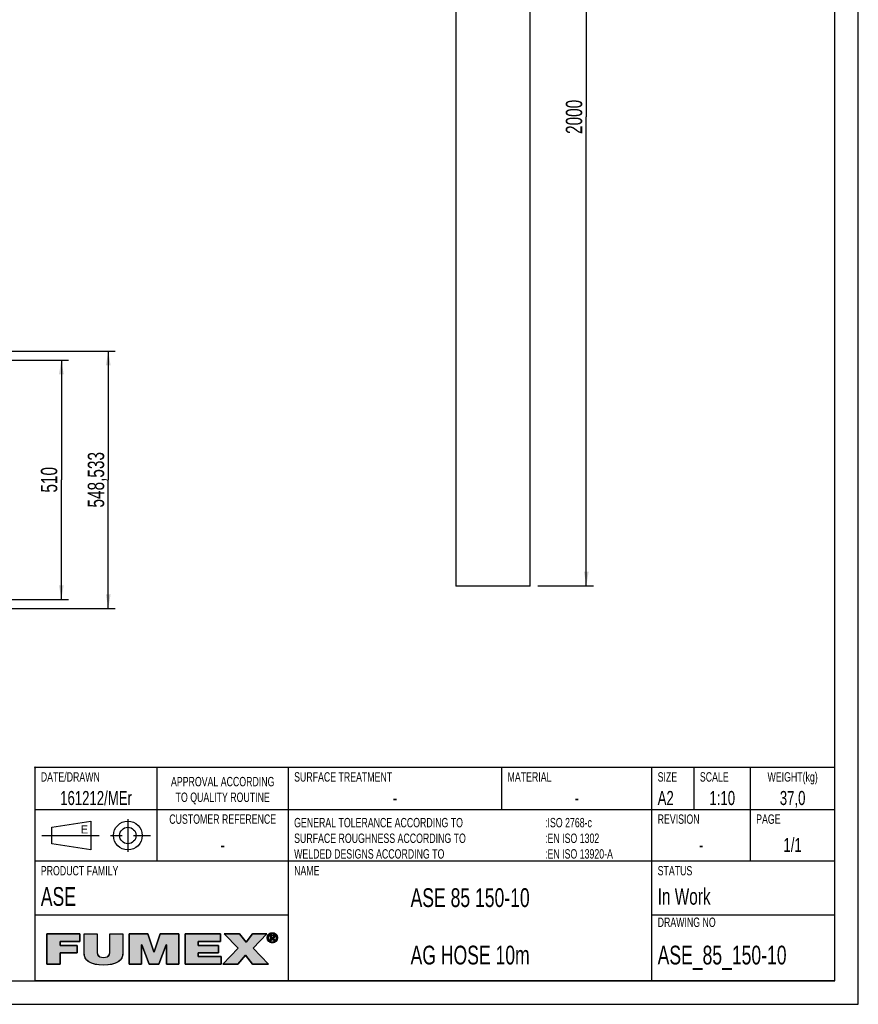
# Model space of a CAD drawing. Extents: x 0 to 594, y 0 to 420.
# Tile 10 of 16: x 415 to 594, y 0 to 210. Entities that reach past the tile are written whole.
import ezdxf

# ---------------------------------------------------------------- set-up
doc = ezdxf.new("R2010")
doc.units = 0
doc.header["$LTSCALE"] = 32.67
doc.linetypes.add('CENTER', pattern=[0.6, 0.375, -0.075, 0.075, -0.075])
doc.layers.get('0').update_dxf_attribs({"linetype": 'CONTINUOUS'})
for name, color, linetype in [('ASE_85_150-10_DXF_DIMENSIO', 7, 'CONTINUOUS'), ('ASE_85_150-10_DXF_FORMAT', 7, 'CONTINUOUS'), ('ASE_85_150-1DXF_CONTINUOUS', 7, 'CONTINUOUS'), ('HOSE_85_150-10_DXF_DIMENSI', 7, 'CONTINUOUS'), ('HOSE_85_150-DXF_CONTINUOUS', 7, 'CONTINUOUS')]:
    doc.layers.add(name, color=color, linetype=linetype)
doc.styles.get("Standard").update_dxf_attribs({"font": 'txt', "width": 0.7})
doc.styles.add('TEXTSTYLE_2', font='txt', dxfattribs={"width": 0.7})
doc.styles.add('TEXTSTYLE_3', font='txt')
doc.dimstyles.new('DIMSTYLE_1', dxfattribs={"dimtxt": 3.5, "dimasz": 3, "dimexe": 1.5, "dimexo": 1, "dimgap": 0.875, "dimtad": 1, "dimdec": 3, "dimlfac": 10, "dimtxsty": 'STANDARD', "dimblk": '_ARROW_FILLED', "dimblk1": '_ARROW_FILLED', "dimblk2": '_ARROW_FILLED', "dimcen": 0.09, "dimazin": 3, "dimtp": 1.2, "dimtm": 1.2, "dimtfac": 1, "dimtdec": 3, "dimtofl": 0, "dimtmove": 0, "dimatfit": 3, "dimtolj": 1})
doc.dimstyles.new('DIMSTYLE_2', dxfattribs={"dimtxt": 3.5, "dimasz": 3, "dimexe": 1.5, "dimexo": 1, "dimgap": 0.875, "dimtad": 1, "dimdec": 3, "dimlfac": 10, "dimtxsty": 'STANDARD', "dimblk": '_ARROW_FILLED', "dimblk1": '_ARROW_FILLED', "dimblk2": '_ARROW_FILLED', "dimcen": 0.09, "dimazin": 3, "dimtp": 0.8, "dimtm": 0.8, "dimtfac": 1, "dimtdec": 3, "dimtofl": 0, "dimtmove": 0, "dimatfit": 3, "dimtolj": 1})

# ---------------------------------------------------------------- blocks, each defined once
blk = doc.blocks.new('BLOCK_2_BL1', base_point=(445.6, 11.82))
at = {"layer": 'ASE_85_150-10_DXF_FORMAT', "linetype": 'CONTINUOUS'}
for points in [[(423.82, 8.53), (421.02, 8.53), (421.02, 15.03), (428.05, 15.03), (428.05, 13.36), (423.82, 13.36), (423.82, 12.55), (427.45, 12.55), (427.45, 11.01), (423.82, 11.01)], [(437.23, 15.03), (437.23, 11.04), (437.19, 10.55), (437.08, 10.11), (436.9, 9.74), (436.65, 9.41), (436.33, 9.12), (435.92, 8.88), (435.41, 8.67), (434.78, 8.52), (434.01, 8.41), (433.09, 8.38), (432.17, 8.42), (431.4, 8.52), (430.77, 8.67), (430.26, 8.88), (429.85, 9.12), (429.52, 9.41), (429.27, 9.74), (429.09, 10.12), (428.98, 10.55), (428.94, 11.04), (428.94, 15.03), (431.74, 15.03), (431.74, 11.49), (431.76, 11.06), (431.81, 10.73), (431.92, 10.48), (432.09, 10.29), (432.33, 10.13), (432.66, 10.03), (433.11, 10), (433.54, 10.03), (433.86, 10.13), (434.1, 10.29), (434.26, 10.49), (434.36, 10.74), (434.42, 11.07), (434.43, 11.49), (434.43, 15.03)], [(441.21, 8.53), (438.56, 8.53), (438.56, 15.03), (442.55, 15.03), (443.84, 11.21), (443.87, 11.21), (445.17, 15.03), (449.15, 15.03), (449.15, 8.53), (446.51, 8.53), (446.51, 12.7), (446.48, 12.7), (444.9, 8.53), (442.81, 8.53), (441.23, 12.7), (441.21, 12.7)], [(458.17, 8.53), (450.5, 8.53), (450.5, 15.03), (458.03, 15.03), (458.03, 13.36), (453.3, 13.36), (453.3, 12.55), (457.6, 12.55), (457.6, 11.01), (453.3, 11.01), (453.3, 10.2), (458.17, 10.2)], [(461.73, 8.53), (458.52, 8.53), (461.81, 11.99), (458.82, 15.03), (462.1, 15.03), (463.48, 13.26), (464.83, 15.03), (467.93, 15.03), (465.02, 11.97), (468.26, 8.53), (464.89, 8.53), (463.34, 10.47)], [(468.45, 14.81), (468.37, 14.71), (468.3, 14.59), (468.26, 14.47), (468.23, 14.34), (468.22, 14.2), (468.01, 14.03), (468, 14.2), (468.01, 14.36), (468.05, 14.52), (468.11, 14.66), (468.19, 14.8), (468.49, 14.86)], [(468.6, 14.94), (468.49, 14.86), (468.19, 14.8), (468.29, 14.92), (468.71, 15)], [(468.83, 15.05), (468.71, 15), (468.29, 14.92), (468.41, 15.03), (468.96, 15.08)], [(469.09, 15.09), (468.96, 15.08), (468.41, 15.03), (468.47, 15.08), (469.57, 15.16), (469.71, 15.08), (469.78, 15.03), (469.89, 14.92), (469.99, 14.8), (470.07, 14.66), (470.13, 14.52), (470.17, 14.36), (470.18, 14.2), (470.17, 14.03), (470.13, 13.88), (470.07, 13.73), (470, 13.59), (469.9, 13.46), (469.78, 13.36), (469.71, 13.31), (469.57, 13.23), (469.42, 13.17), (469.26, 13.13), (468.93, 13.13), (468.77, 13.17), (468.62, 13.23), (468.54, 13.27), (469.09, 13.3), (469.23, 13.31), (469.36, 13.34), (469.48, 13.38), (469.59, 13.45), (469.69, 13.53), (469.73, 13.58), (469.81, 13.68), (469.88, 13.8), (469.92, 13.92), (469.95, 14.06), (469.96, 14.2), (469.95, 14.34), (469.92, 14.47), (469.88, 14.59), (469.81, 14.71), (469.73, 14.81), (469.69, 14.86), (469.59, 14.94), (469.48, 15), (469.35, 15.05), (469.23, 15.08)], [(469.09, 15.27), (469.26, 15.26), (469.42, 15.22), (469.57, 15.16), (468.47, 15.08), (468.62, 15.16), (468.77, 15.22), (468.93, 15.26)], [(468.87, 14.65), (468.68, 13.57), (468.68, 14.81), (469.15, 14.81), (469.15, 14.81), (469.26, 14.81), (469.34, 14.79), (469.41, 14.77), (469.46, 14.74), (469.51, 14.7), (469.53, 14.68), (469.54, 14.66), (469.57, 14.6), (469.58, 14.54), (469.59, 14.46), (469.58, 14.39), (469.57, 14.32), (469.54, 14.27), (469.22, 14.28), (469.26, 14.29), (469.29, 14.3), (469.32, 14.31), (469.34, 14.33), (469.36, 14.35), (469.37, 14.37), (469.38, 14.4), (469.39, 14.43), (469.39, 14.47), (469.39, 14.51), (469.38, 14.53), (469.37, 14.56), (469.36, 14.58), (469.34, 14.6), (469.31, 14.62), (469.28, 14.63), (469.25, 14.64), (469.21, 14.65), (469.16, 14.65), (469.12, 14.65), (468.99, 14.65)], [(468.23, 14.06), (468.26, 13.92), (468.3, 13.8), (468.37, 13.68), (468.45, 13.58), (468.29, 13.47), (468.19, 13.59), (468.11, 13.73), (468.05, 13.88), (468.01, 14.03), (468.22, 14.2)], [(468.49, 13.53), (468.6, 13.45), (468.4, 13.36), (468.29, 13.47), (468.45, 13.58)], [(468.71, 13.38), (468.83, 13.34), (468.54, 13.27), (468.4, 13.36), (468.6, 13.45)], [(469.09, 14.27), (469.11, 14.27), (469.17, 14.27), (469.22, 14.28), (469.54, 14.27), (468.87, 14.11), (468.87, 13.57), (468.68, 13.57), (468.87, 14.65), (468.87, 14.46), (468.87, 14.27), (468.98, 14.27)], [(469.27, 14.12), (469.62, 13.57), (469.41, 13.57), (469.08, 14.11), (468.87, 14.11), (469.54, 14.27), (469.5, 14.22), (469.46, 14.19), (469.4, 14.16), (469.34, 14.13)]]:
    blk.add_hatch(color=7, dxfattribs=at).paths.add_polyline_path(points)
at = {"layer": 'ASE_85_150-10_DXF_FORMAT', "color": 7, "linetype": 'CONTINUOUS'}
for p, q in [((428.05, 15.03), (421.02, 15.03)), ((421.02, 15.03), (421.02, 8.53)), ((428.05, 15.03), (421.02, 15.03)), ((421.02, 15.03), (421.02, 8.53)), ((428.05, 13.36), (428.05, 15.03)), ((428.05, 13.36), (428.05, 15.03)), ((442.55, 15.03), (438.56, 15.03)), ((438.56, 15.03), (438.56, 8.53)), ((442.55, 15.03), (438.56, 15.03)), ((438.56, 15.03), (438.56, 8.53)), ((443.84, 11.21), (442.55, 15.03)), ((443.84, 11.21), (442.55, 15.03)), ((445.17, 15.03), (443.87, 11.21)), ((445.17, 15.03), (443.87, 11.21)), ((449.15, 15.03), (445.17, 15.03)), ((449.15, 15.03), (445.17, 15.03)), ((449.15, 8.53), (449.15, 15.03)), ((449.15, 8.53), (449.15, 15.03)), ((458.03, 15.03), (450.5, 15.03)), ((450.5, 15.03), (450.5, 8.53)), ((458.03, 15.03), (450.5, 15.03)), ((450.5, 15.03), (450.5, 8.53)), ((458.03, 13.36), (458.03, 15.03)), ((458.03, 13.36), (458.03, 15.03)), ((462.1, 15.03), (458.82, 15.03)), ((458.82, 15.03), (461.81, 11.99)), ((462.1, 15.03), (458.82, 15.03)), ((458.82, 15.03), (461.81, 11.99)), ((463.48, 13.26), (462.1, 15.03)), ((463.48, 13.26), (462.1, 15.03)), ((464.83, 15.03), (463.48, 13.26)), ((464.83, 15.03), (463.48, 13.26)), ((467.93, 15.03), (464.83, 15.03)), ((467.93, 15.03), (464.83, 15.03)), ((465.02, 11.97), (467.93, 15.03)), ((465.02, 11.97), (467.93, 15.03)), ((423.82, 12.55), (423.82, 13.36)), ((423.82, 13.36), (428.05, 13.36)), ((423.82, 12.55), (423.82, 13.36)), ((423.82, 13.36), (428.05, 13.36)), ((441.21, 8.53), (441.21, 12.7)), ((441.21, 12.7), (441.23, 12.7)), ((441.21, 8.53), (441.21, 12.7)), ((441.21, 12.7), (441.23, 12.7)), ((441.23, 12.7), (442.81, 8.53)), ((441.23, 12.7), (442.81, 8.53)), ((444.9, 8.53), (446.48, 12.7)), ((444.9, 8.53), (446.48, 12.7)), ((446.48, 12.7), (446.51, 12.7)), ((446.48, 12.7), (446.51, 12.7)), ((446.51, 12.7), (446.51, 8.53)), ((446.51, 12.7), (446.51, 8.53)), ((453.3, 12.55), (453.3, 13.36)), ((453.3, 13.36), (458.03, 13.36)), ((453.3, 12.55), (453.3, 13.36)), ((453.3, 13.36), (458.03, 13.36)), ((427.45, 12.55), (423.82, 12.55)), ((427.45, 12.55), (423.82, 12.55)), ((423.82, 8.53), (423.82, 11.01)), ((423.82, 11.01), (427.45, 11.01)), ((423.82, 8.53), (423.82, 11.01)), ((423.82, 11.01), (427.45, 11.01)), ((427.45, 11.01), (427.45, 12.55)), ((427.45, 11.01), (427.45, 12.55)), ((443.87, 11.21), (443.84, 11.21)), ((443.87, 11.21), (443.84, 11.21)), ((457.6, 12.55), (453.3, 12.55)), ((457.6, 12.55), (453.3, 12.55)), ((453.3, 10.2), (453.3, 11.01)), ((453.3, 11.01), (457.6, 11.01)), ((453.3, 10.2), (453.3, 11.01)), ((453.3, 11.01), (457.6, 11.01)), ((457.6, 11.01), (457.6, 12.55)), ((457.6, 11.01), (457.6, 12.55)), ((461.81, 11.99), (458.52, 8.53)), ((461.81, 11.99), (458.52, 8.53)), ((468.26, 8.53), (465.02, 11.97)), ((468.26, 8.53), (465.02, 11.97)), ((421.02, 8.53), (423.82, 8.53)), ((421.02, 8.53), (423.82, 8.53)), ((438.56, 8.53), (441.21, 8.53)), ((438.56, 8.53), (441.21, 8.53)), ((442.81, 8.53), (444.9, 8.53)), ((442.81, 8.53), (444.9, 8.53)), ((446.51, 8.53), (449.15, 8.53)), ((446.51, 8.53), (449.15, 8.53)), ((450.5, 8.53), (458.17, 8.53)), ((450.5, 8.53), (458.17, 8.53)), ((458.17, 10.2), (453.3, 10.2)), ((458.17, 10.2), (453.3, 10.2)), ((458.17, 8.53), (458.17, 10.2)), ((458.17, 8.53), (458.17, 10.2)), ((458.52, 8.53), (461.73, 8.53)), ((458.52, 8.53), (461.73, 8.53)), ((461.73, 8.53), (463.34, 10.47)), ((461.73, 8.53), (463.34, 10.47)), ((463.34, 10.47), (464.89, 8.53)), ((463.34, 10.47), (464.89, 8.53)), ((464.89, 8.53), (468.26, 8.53)), ((464.89, 8.53), (468.26, 8.53))]:
    blk.add_line(p, q, dxfattribs=at)
for points in [[(423.82, 8.53), (421.02, 8.53), (421.02, 15.03), (428.05, 15.03), (428.05, 13.36), (423.82, 13.36), (423.82, 12.55), (427.45, 12.55), (427.45, 11.01), (423.82, 11.01), (423.82, 8.53)], [(437.23, 15.03), (437.23, 11.04), (437.19, 10.55), (437.08, 10.11), (436.9, 9.74), (436.65, 9.41), (436.33, 9.12), (435.92, 8.88), (435.41, 8.67), (434.78, 8.52), (434.01, 8.41), (433.09, 8.38), (432.17, 8.42), (431.4, 8.52), (430.77, 8.67), (430.26, 8.88), (429.85, 9.12), (429.52, 9.41), (429.27, 9.74), (429.09, 10.12), (428.98, 10.55), (428.94, 11.04), (428.94, 15.03), (431.74, 15.03), (431.74, 11.49), (431.76, 11.06), (431.81, 10.73), (431.92, 10.48), (432.09, 10.29), (432.33, 10.13), (432.66, 10.03), (433.11, 10), (433.54, 10.03), (433.86, 10.13), (434.1, 10.29), (434.26, 10.49), (434.36, 10.74), (434.42, 11.07), (434.43, 11.49), (434.43, 15.03), (437.23, 15.03)], [(441.21, 8.53), (438.56, 8.53), (438.56, 15.03), (442.55, 15.03), (443.84, 11.21), (443.87, 11.21), (445.17, 15.03), (449.15, 15.03), (449.15, 8.53), (446.51, 8.53), (446.51, 12.7), (446.48, 12.7), (444.9, 8.53), (442.81, 8.53), (441.23, 12.7), (441.21, 12.7), (441.21, 8.53)], [(458.17, 8.53), (450.5, 8.53), (450.5, 15.03), (458.03, 15.03), (458.03, 13.36), (453.3, 13.36), (453.3, 12.55), (457.6, 12.55), (457.6, 11.01), (453.3, 11.01), (453.3, 10.2), (458.17, 10.2), (458.17, 8.53)], [(461.73, 8.53), (458.52, 8.53), (461.81, 11.99), (458.82, 15.03), (462.1, 15.03), (463.48, 13.26), (464.83, 15.03), (467.93, 15.03), (465.02, 11.97), (468.26, 8.53), (464.89, 8.53), (463.34, 10.47), (461.73, 8.53)], [(468.45, 14.81), (468.37, 14.71), (468.3, 14.59), (468.26, 14.47), (468.23, 14.34), (468.22, 14.2), (468.01, 14.03), (468, 14.2), (468.01, 14.36), (468.05, 14.52), (468.11, 14.66), (468.19, 14.8), (468.49, 14.86), (468.45, 14.81)], [(468.6, 14.94), (468.49, 14.86), (468.19, 14.8), (468.29, 14.92), (468.71, 15), (468.6, 14.94)], [(468.83, 15.05), (468.71, 15), (468.29, 14.92), (468.41, 15.03), (468.96, 15.08), (468.83, 15.05)], [(469.09, 15.09), (468.96, 15.08), (468.41, 15.03), (468.47, 15.08), (469.57, 15.16), (469.71, 15.08), (469.78, 15.03), (469.89, 14.92), (469.99, 14.8), (470.07, 14.66), (470.13, 14.52), (470.17, 14.36), (470.18, 14.2), (470.17, 14.03), (470.13, 13.88), (470.07, 13.73), (470, 13.59), (469.9, 13.46), (469.78, 13.36), (469.71, 13.31), (469.57, 13.23), (469.42, 13.17), (469.26, 13.13), (468.93, 13.13), (468.77, 13.17), (468.62, 13.23), (468.54, 13.27), (469.09, 13.3), (469.23, 13.31), (469.36, 13.34), (469.48, 13.38), (469.59, 13.45), (469.69, 13.53), (469.73, 13.58), (469.81, 13.68), (469.88, 13.8), (469.92, 13.92), (469.95, 14.06), (469.96, 14.2), (469.95, 14.34), (469.92, 14.47), (469.88, 14.59), (469.81, 14.71), (469.73, 14.81), (469.69, 14.86), (469.59, 14.94), (469.48, 15), (469.35, 15.05), (469.23, 15.08), (469.09, 15.09)], [(469.09, 15.27), (469.26, 15.26), (469.42, 15.22), (469.57, 15.16), (468.47, 15.08), (468.62, 15.16), (468.77, 15.22), (468.93, 15.26), (469.09, 15.27)], [(468.87, 14.65), (468.68, 13.57), (468.68, 14.81), (469.15, 14.81), (469.15, 14.81), (469.26, 14.81), (469.34, 14.79), (469.41, 14.77), (469.46, 14.74), (469.51, 14.7), (469.53, 14.68), (469.54, 14.66), (469.57, 14.6), (469.58, 14.54), (469.59, 14.46), (469.58, 14.39), (469.57, 14.32), (469.54, 14.27), (469.22, 14.28), (469.26, 14.29), (469.29, 14.3), (469.32, 14.31), (469.34, 14.33), (469.36, 14.35), (469.37, 14.37), (469.38, 14.4), (469.39, 14.43), (469.39, 14.47), (469.39, 14.51), (469.38, 14.53), (469.37, 14.56), (469.36, 14.58), (469.34, 14.6), (469.31, 14.62), (469.28, 14.63), (469.25, 14.64), (469.21, 14.65), (469.16, 14.65), (469.12, 14.65), (468.99, 14.65), (468.87, 14.65)], [(468.23, 14.06), (468.26, 13.92), (468.3, 13.8), (468.37, 13.68), (468.45, 13.58), (468.29, 13.47), (468.19, 13.59), (468.11, 13.73), (468.05, 13.88), (468.01, 14.03), (468.22, 14.2), (468.23, 14.06)], [(468.49, 13.53), (468.6, 13.45), (468.4, 13.36), (468.29, 13.47), (468.45, 13.58), (468.49, 13.53)], [(468.71, 13.38), (468.83, 13.34), (468.54, 13.27), (468.4, 13.36), (468.6, 13.45), (468.71, 13.38)], [(469.09, 14.27), (469.11, 14.27), (469.17, 14.27), (469.22, 14.28), (469.54, 14.27), (468.87, 14.11), (468.87, 13.57), (468.68, 13.57), (468.87, 14.65), (468.87, 14.46), (468.87, 14.27), (468.98, 14.27), (469.09, 14.27)], [(469.27, 14.12), (469.62, 13.57), (469.41, 13.57), (469.08, 14.11), (468.87, 14.11), (469.54, 14.27), (469.5, 14.22), (469.46, 14.19), (469.4, 14.16), (469.34, 14.13), (469.27, 14.12)]]:
    blk.add_lwpolyline(points, dxfattribs=at)
for points, knots in [([(437.23, 15.03), (437.23, 15.03), (434.43, 15.03), (434.43, 15.03), (434.43, 15.03), (434.43, 11.49), (434.43, 11.49), (434.43, 10.83), (434.43, 10), (433.11, 10), (431.74, 10), (431.74, 10.83), (431.74, 11.49), (431.74, 11.49), (431.74, 15.03), (431.74, 15.03), (431.74, 15.03), (428.94, 15.03), (428.94, 15.03), (428.94, 15.03), (428.94, 11.04), (428.94, 11.04), (428.94, 9.24), (430.32, 8.38), (433.09, 8.38), (435.87, 8.38), (437.23, 9.24), (437.23, 11.04), (437.23, 11.04), (437.23, 15.03), (437.23, 15.03)], [0, 0, 0, 0, 1, 1, 1, 2, 2, 2, 3, 3, 3, 4, 4, 4, 5, 5, 5, 6, 6, 6, 7, 7, 7, 8, 8, 8, 9, 9, 9, 10, 10, 10, 10]), ([(437.23, 15.03), (437.23, 15.03), (434.43, 15.03), (434.43, 15.03), (434.43, 15.03), (434.43, 11.49), (434.43, 11.49), (434.43, 10.83), (434.43, 10), (433.11, 10), (431.74, 10), (431.74, 10.83), (431.74, 11.49), (431.74, 11.49), (431.74, 15.03), (431.74, 15.03), (431.74, 15.03), (428.94, 15.03), (428.94, 15.03), (428.94, 15.03), (428.94, 11.04), (428.94, 11.04), (428.94, 9.24), (430.32, 8.38), (433.09, 8.38), (435.87, 8.38), (437.23, 9.24), (437.23, 11.04), (437.23, 11.04), (437.23, 15.03), (437.23, 15.03)], [0, 0, 0, 0, 1, 1, 1, 2, 2, 2, 3, 3, 3, 4, 4, 4, 5, 5, 5, 6, 6, 6, 7, 7, 7, 8, 8, 8, 9, 9, 9, 10, 10, 10, 10]), ([(469.09, 13.12), (469.68, 13.12), (470.18, 13.57), (470.18, 14.2), (470.18, 14.81), (469.68, 15.27), (469.09, 15.27), (468.5, 15.27), (468, 14.81), (468, 14.2), (468, 13.57), (468.5, 13.12), (469.09, 13.12)], [0, 0, 0, 0, 1, 1, 1, 2, 2, 2, 3, 3, 3, 4, 4, 4, 4]), ([(469.09, 13.12), (469.68, 13.12), (470.18, 13.57), (470.18, 14.2), (470.18, 14.81), (469.68, 15.27), (469.09, 15.27), (468.5, 15.27), (468, 14.81), (468, 14.2), (468, 13.57), (468.5, 13.12), (469.09, 13.12)], [0, 0, 0, 0, 1, 1, 1, 2, 2, 2, 3, 3, 3, 4, 4, 4, 4]), ([(468.22, 14.2), (468.22, 14.71), (468.6, 15.09), (469.09, 15.09), (469.58, 15.09), (469.96, 14.71), (469.96, 14.2), (469.96, 13.68), (469.58, 13.3), (469.09, 13.3), (468.6, 13.3), (468.22, 13.68), (468.22, 14.2)], [0, 0, 0, 0, 1, 1, 1, 2, 2, 2, 3, 3, 3, 4, 4, 4, 4]), ([(468.22, 14.2), (468.22, 14.71), (468.6, 15.09), (469.09, 15.09), (469.58, 15.09), (469.96, 14.71), (469.96, 14.2), (469.96, 13.68), (469.58, 13.3), (469.09, 13.3), (468.6, 13.3), (468.22, 13.68), (468.22, 14.2)], [0, 0, 0, 0, 1, 1, 1, 2, 2, 2, 3, 3, 3, 4, 4, 4, 4]), ([(468.87, 14.11), (468.87, 14.11), (469.08, 14.11), (469.08, 14.11), (469.08, 14.11), (469.41, 13.57), (469.41, 13.57), (469.41, 13.57), (469.62, 13.57), (469.62, 13.57), (469.62, 13.57), (469.27, 14.12), (469.27, 14.12), (469.45, 14.14), (469.59, 14.24), (469.59, 14.46), (469.59, 14.71), (469.44, 14.81), (469.15, 14.81), (469.15, 14.81), (468.68, 14.81), (468.68, 14.81), (468.68, 14.81), (468.68, 13.57), (468.68, 13.57), (468.68, 13.57), (468.87, 13.57), (468.87, 13.57), (468.87, 13.57), (468.87, 14.11), (468.87, 14.11)], [0, 0, 0, 0, 1, 1, 1, 2, 2, 2, 3, 3, 3, 4, 4, 4, 5, 5, 5, 6, 6, 6, 7, 7, 7, 8, 8, 8, 9, 9, 9, 10, 10, 10, 10]), ([(468.87, 14.11), (468.87, 14.11), (469.08, 14.11), (469.08, 14.11), (469.08, 14.11), (469.41, 13.57), (469.41, 13.57), (469.41, 13.57), (469.62, 13.57), (469.62, 13.57), (469.62, 13.57), (469.27, 14.12), (469.27, 14.12), (469.45, 14.14), (469.59, 14.24), (469.59, 14.46), (469.59, 14.71), (469.44, 14.81), (469.15, 14.81), (469.15, 14.81), (468.68, 14.81), (468.68, 14.81), (468.68, 14.81), (468.68, 13.57), (468.68, 13.57), (468.68, 13.57), (468.87, 13.57), (468.87, 13.57), (468.87, 13.57), (468.87, 14.11), (468.87, 14.11)], [0, 0, 0, 0, 1, 1, 1, 2, 2, 2, 3, 3, 3, 4, 4, 4, 5, 5, 5, 6, 6, 6, 7, 7, 7, 8, 8, 8, 9, 9, 9, 10, 10, 10, 10]), ([(468.87, 14.27), (468.87, 14.27), (468.87, 14.65), (468.87, 14.65), (468.87, 14.65), (469.12, 14.65), (469.12, 14.65), (469.25, 14.65), (469.39, 14.63), (469.39, 14.47), (469.39, 14.28), (469.25, 14.27), (469.09, 14.27), (469.09, 14.27), (468.87, 14.27), (468.87, 14.27)], [0, 0, 0, 0, 1, 1, 1, 2, 2, 2, 3, 3, 3, 4, 4, 4, 5, 5, 5, 5]), ([(468.87, 14.27), (468.87, 14.27), (468.87, 14.65), (468.87, 14.65), (468.87, 14.65), (469.12, 14.65), (469.12, 14.65), (469.25, 14.65), (469.39, 14.63), (469.39, 14.47), (469.39, 14.28), (469.25, 14.27), (469.09, 14.27), (469.09, 14.27), (468.87, 14.27), (468.87, 14.27)], [0, 0, 0, 0, 1, 1, 1, 2, 2, 2, 3, 3, 3, 4, 4, 4, 5, 5, 5, 5])]:
    blk.add_open_spline(points, degree=3, knots=knots, dxfattribs=at)
for points in [[(469.09, 13.3), (468.54, 13.27), (468.96, 13.31), (468.83, 13.34)], [(469.09, 13.12), (468.93, 13.13), (469.26, 13.13)]]:
    blk.add_solid(points, dxfattribs=at)
blk = doc.blocks.new('_ARROW_FILLED')
at = {"color": 0, "linetype": 'BYBLOCK'}
blk.add_solid([(0, 0), (-1, 0.167), (-1, -0.167)], dxfattribs=at)
blk = doc.blocks.new('*D4')
at = {"layer": 'ASE_85_150-10_DXF_DIMENSIO', "color": 2, "linetype": 'CONTINUOUS'}
for p, q in [((411.3, 139.3), (435.6, 139.3)), ((434.1, 139.3), (434.1, 111.87)), ((434.1, 84.45), (434.1, 111.87)), ((411.3, 84.45), (435.6, 84.45))]:
    blk.add_line(p, q, dxfattribs=at)
at = {"layer": 'ASE_85_150-10_DXF_DIMENSIO', "color": 2, "linetype": 'CONTINUOUS', "xscale": 3, "yscale": 3, "zscale": 3}
for p, rotation in [((434.1, 139.3), 90), ((434.1, 84.45), 270)]:
    blk.add_blockref('_ARROW_FILLED', p, dxfattribs=dict(at, rotation=rotation))
at = {"layer": 'ASE_85_150-10_DXF_DIMENSIO', "color": 2, "linetype": 'CONTINUOUS', "insert": (429.73, 111.87), "char_height": 3.5, "width": 26.25, "attachment_point": 2, "rotation": 90}
blk.add_mtext('548,533', dxfattribs=at)
blk = doc.blocks.new('*D5')
at = {"layer": 'ASE_85_150-10_DXF_DIMENSIO', "color": 2, "linetype": 'CONTINUOUS'}
for p, q in [((412.4, 137.37), (425.6, 137.37)), ((424.1, 137.37), (424.1, 111.87)), ((424.1, 86.37), (424.1, 111.87)), ((412.4, 86.37), (425.6, 86.37))]:
    blk.add_line(p, q, dxfattribs=at)
at = {"layer": 'ASE_85_150-10_DXF_DIMENSIO', "color": 2, "linetype": 'CONTINUOUS', "xscale": 3, "yscale": 3, "zscale": 3}
for p, rotation in [((424.1, 137.37), 90), ((424.1, 86.37), 270)]:
    blk.add_blockref('_ARROW_FILLED', p, dxfattribs=dict(at, rotation=rotation))
at = {"layer": 'ASE_85_150-10_DXF_DIMENSIO', "color": 2, "linetype": 'CONTINUOUS', "insert": (419.73, 111.87), "char_height": 3.5, "width": 10.875, "attachment_point": 2, "rotation": 90}
blk.add_mtext('510', dxfattribs=at)
blk = doc.blocks.new('*D9')
at = {"layer": 'HOSE_85_150-10_DXF_DIMENSI', "color": 2, "linetype": 'CONTINUOUS'}
for p, q in [((525.86, 289.27), (537.52, 289.27)), ((536.02, 289.27), (536.02, 189.27)), ((536.02, 89.27), (536.02, 189.27)), ((525.69, 89.27), (537.52, 89.27))]:
    blk.add_line(p, q, dxfattribs=at)
at = {"layer": 'HOSE_85_150-10_DXF_DIMENSI', "color": 2, "linetype": 'CONTINUOUS', "xscale": 3, "yscale": 3, "zscale": 3}
for p, rotation in [((536.02, 289.27), 90.0003108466), ((536.02, 89.27), 270.0003108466)]:
    blk.add_blockref('_ARROW_FILLED', p, dxfattribs=dict(at, rotation=rotation))
at = {"layer": 'HOSE_85_150-10_DXF_DIMENSI', "color": 2, "linetype": 'CONTINUOUS', "insert": (531.64, 189.27), "char_height": 3.5, "width": 16.5, "attachment_point": 2, "rotation": 90}
blk.add_mtext('2000', dxfattribs=at)
blk = doc.blocks.new('VYPLACERING_BL2', base_point=(431.5, 36))
at = {"layer": 'ASE_85_150-1DXF_CONTINUOUS', "color": 7, "linetype": 'CONTINUOUS'}
for p, q in [((422.09375, 37.75), (430.40625, 39.0625)), ((430.40625, 39.0625), (430.40625, 32.9375)), ((422.09375, 34.25), (422.09375, 37.75)), ((430.40625, 32.9375), (422.09375, 34.25))]:
    blk.add_line(p, q, dxfattribs=at)
at = {"layer": 'ASE_85_150-1DXF_CONTINUOUS', "color": 7, "linetype": 'CENTER'}
for p, q in [((438.28125, 39.5), (438.28125, 32.5)), ((419.90625, 36), (443.09375, 36))]:
    blk.add_line(p, q, dxfattribs=at)
at = {"layer": 'ASE_85_150-1DXF_CONTINUOUS', "color": 7, "linetype": 'CONTINUOUS'}
for radius in [3.0625, 1.75]:
    blk.add_circle((438.28125, 36), radius, dxfattribs=at)

msp = doc.modelspace()

# ---------------------------------------------------------------- linework, layer by layer
at = {"layer": 'ASE_85_150-10_DXF_FORMAT', "color": 7, "linetype": 'CONTINUOUS'}
for p, q in [((594, 0), (594, 420)), ((589, 5), (589, 415)), ((418.65639, 50.34378), (418.34389, 50.65628)), ((418.65639, 50.65628), (418.34389, 50.34378)), ((589, 50.5), (418.5, 50.5)), ((418.5, 5), (418.5, 50.5)), ((444.5, 30.5), (444.5, 50.5)), ((472.5, 5), (472.5, 50.5)), ((518, 41.5), (518, 50.5)), ((550, 5), (550, 50.5)), ((559, 41.5), (559, 50.5)), ((571, 30.5), (571, 50.5)), ((589, 5), (589, 50.5)), ((589, 41.5), (418.5, 41.5)), ((589, 30.5), (418.5, 30.5)), ((472.5, 19), (418.5, 19)), ((589, 19), (550, 19)), ((25, 5), (589, 5)), ((589, 5), (418.5, 5)), ((0, 0), (594, 0))]:
    msp.add_line(p, q, dxfattribs=at)
at = {"layer": 'HOSE_85_150-DXF_CONTINUOUS', "color": 7, "linetype": 'CONTINUOUS'}
for p, q in [((524.01807, 89.17352), (524.01699, 289.27352)), ((508.2171, 268.87531), (508.21807, 89.17343)), ((524.01807, 89.17352), (508.21807, 89.17343))]:
    msp.add_line(p, q, dxfattribs=at)

# ---------------------------------------------------------------- block references
at = {"layer": 'ASE_85_150-10_DXF_FORMAT', "color": 2, "linetype": 'CONTINUOUS'}
msp.add_blockref('BLOCK_2_BL1', (445.59793, 11.82346), dxfattribs=at)
at = {"layer": 'ASE_85_150-1DXF_CONTINUOUS', "color": 7, "linetype": 'CONTINUOUS'}
msp.add_blockref('VYPLACERING_BL2', (431.5, 36), dxfattribs=at)

# ---------------------------------------------------------------- texts
at = {"color": 7, "linetype": 'CONTINUOUS'}
for s, insert, char_height, width, attachment_point, style in [('DATE/DRAWN', (419.725, 49.5), 2, 14, 1, 'TEXTSTYLE_2'), ('APPROVAL ACCORDING\\PTO QUALITY ROUTINE', (458.5, 48.5), 2, 25.2, 2, 'TEXTSTYLE_2'), ('SURFACE TREATMENT', (473.725, 49.5), 2, 23.8, 1, 'TEXTSTYLE_2'), ('MATERIAL', (519.225, 49.5), 2, 11.2, 1, 'TEXTSTYLE_2'), ('SIZE ', (551.225, 49.5), 2, 7, 1, 'TEXTSTYLE_2'), ('SCALE', (560.225, 49.5), 2, 7, 1, 'TEXTSTYLE_2'), ('WEIGHT(kg)', (580, 49.5), 2, 14, 2, 'TEXTSTYLE_2'), ('161212/MEr', (431.5, 45.5), 3, 21, 2, 'TEXTSTYLE_2'), ('A2 ', (551.225, 45.5), 3, 6.3, 1, 'TEXTSTYLE_2'), ('1:10', (565, 45.5), 3, 8.4, 2, 'TEXTSTYLE_2'), ('37,0', (580, 45.5), 3, 8.4, 2, 'TEXTSTYLE_2'), ('-', (495.25, 45.5), 3, 2.1, 2, 'TEXTSTYLE_2'), ('-', (534, 45.5), 3, 2.1, 2, 'TEXTSTYLE_2'), ('CUSTOMER REFERENCE', (458.5, 40.5), 2, 25.2, 2, 'TEXTSTYLE_2'), ('REVISION', (551.225, 40.5), 2, 11.2, 1, 'TEXTSTYLE_2'), ('PAGE', (572.225, 40.5), 2, 5.6, 1, 'TEXTSTYLE_2'), ('E', (428.21875, 38.1875), 1.75, 1.75, 1, 'TEXTSTYLE_3')]:
    msp.add_mtext(s, dxfattribs=dict(at, insert=insert, char_height=char_height, width=width, attachment_point=attachment_point, style=style))
at = {"layer": 'ASE_85_150-10_DXF_FORMAT', "color": 7, "linetype": 'CONTINUOUS', "style": 'TEXTSTYLE_2'}
for s, insert, char_height, width, attachment_point in [('GENERAL TOLERANCE ACCORDING TO\\PSURFACE ROUGHNESS ACCORDING TO\\PWELDED DESIGNS ACCORDING TO\\P ', (473.725, 39.75), 2, 42, 1), (':ISO 2768-c\\P:EN ISO 1302\\P:EN ISO 13920-A', (527.225, 39.75), 2, 21, 1), ('1/1', (580, 35.5), 3, 6.3, 2), ('-', (458.5, 35.5), 3, 2.1, 2), ('- ', (560.5, 35.5), 3, 4.2, 2), ('PRODUCT FAMILY', (419.725, 29.5), 2, 19.6, 1), ('NAME ', (473.725, 29.5), 2, 7, 1), ('STATUS ', (551.225, 29.5), 2, 9.8, 1), ('ASE', (419.725, 25), 4, 8.4, 1), ('ASE 85 150-10', (511.25, 24.75), 4, 36.4, 2), ('In Work  ', (551.225, 24.75), 3.5, 22.05, 1), ('DRAWING NO', (551.225, 18.5), 2, 14, 1), ('AG HOSE 10m', (511.25, 12.5), 4, 30.8, 2), ('ASE_85_150-10', (551.225, 12.5), 4, 36.4, 1)]:
    msp.add_mtext(s, dxfattribs=dict(at, insert=insert, char_height=char_height, width=width, attachment_point=attachment_point))

# ---------------------------------------------------------------- dimensions: what is measured, and where the dimension line sits
at = {"layer": 'ASE_85_150-10_DXF_DIMENSIO', "color": 2, "linetype": 'CONTINUOUS'}
for base, p1, p2, angle, picture, middle in [((434.10246, 139.29866), (410.30246, 84.44535), (410.30246, 139.29866), 90, '*D4', (434.10246, 111.37201)), ((424.10246, 86.372), (411.40247, 137.372), (411.40247, 86.372), 270, '*D5', (424.10246, 111.372))]:
    dim = msp.add_linear_dim(base=base, p1=p1, p2=p2, angle=angle, dimstyle='DIMSTYLE_2', dxfattribs=at)
    dim.commit()
    dim.dimension.update_dxf_attribs({"geometry": picture, "text_midpoint": middle, "dimtype": 160})
at = {"layer": 'HOSE_85_150-10_DXF_DIMENSI', "color": 2, "linetype": 'CONTINUOUS'}
dim = msp.add_linear_dim(base=(536.01862, 89.27358), p1=(524.86242, 289.27352), p2=(524.69424, 89.27352), angle=270.0003108, dimstyle='DIMSTYLE_1', dxfattribs=at)
dim.commit()
dim.dimension.update_dxf_attribs({"geometry": '*D9', "text_midpoint": (536.01808, 188.77359), "dimtype": 160})

doc.saveas('drawing.dxf')
